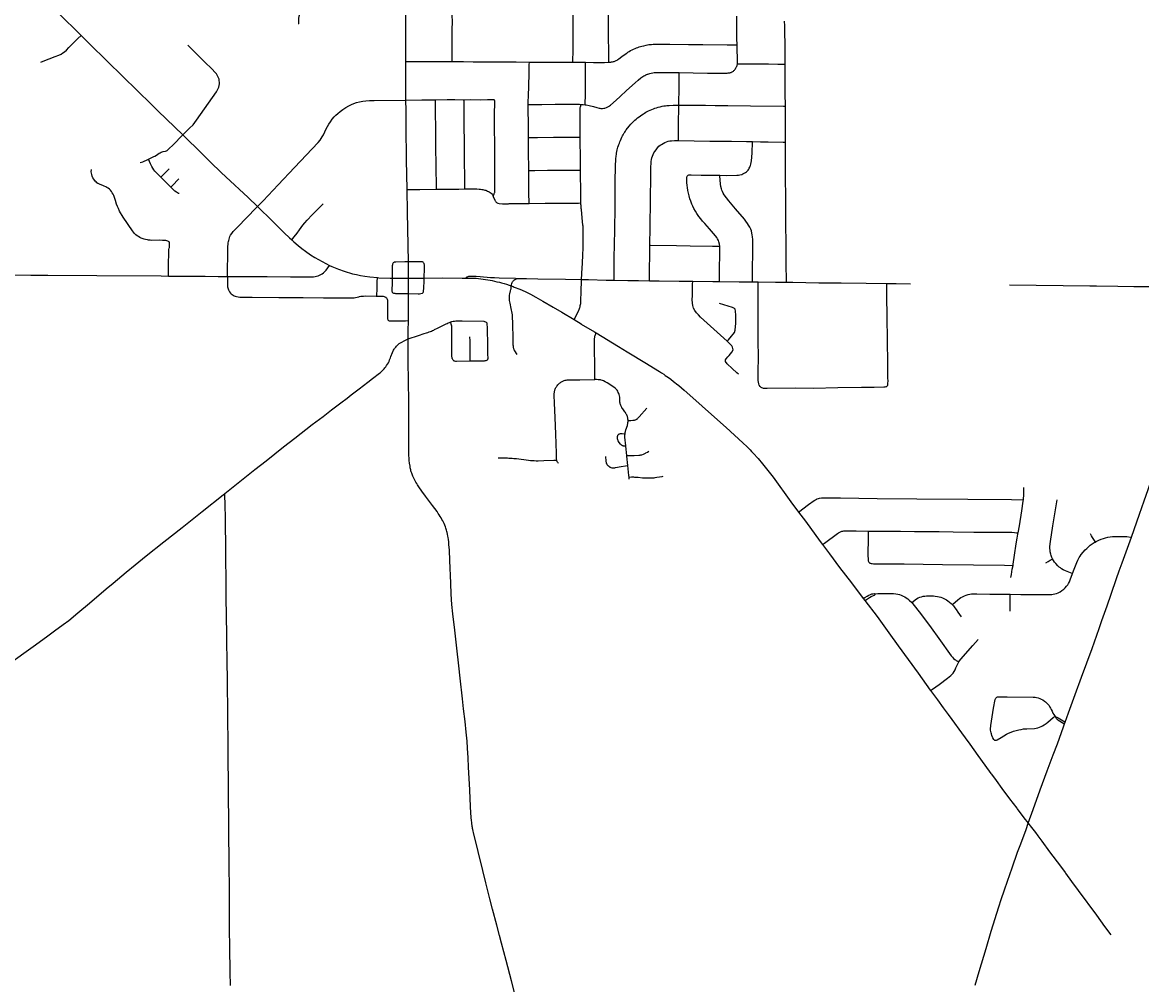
# Model space of a CAD drawing. Header units: feet. Extents: x 2113747 to 2516209, y 960708 to 1356798.
# Tile 50 of 92: x 2280901 to 2296181, y 1172433 to 1185570. Entities that reach past the tile are written whole.
import ezdxf

# ---------------------------------------------------------------- set-up
doc = ezdxf.new("R2010")
doc.units = ezdxf.units.FT
doc.header["$LTSCALE"] = 20
doc.header["$MEASUREMENT"] = 0
for name, color, linetype in [('GM_X_City_Street', 251, 'Continuous'), ('GM_X_State_Location', 251, 'Continuous'), ('GM_X_State_Route', 1, 'Continuous'), ('SH_Text', 7, 'Continuous')]:
    doc.layers.add(name, color=color, linetype=linetype)
doc.styles.add('Styledgn030', font='dgn030.shx')

msp = doc.modelspace()

# ---------------------------------------------------------------- linework, layer by layer
at = {"layer": 'GM_X_City_Street', "flags": 128}
for points in [[(2284717, 1185267), (2284717, 1185322), (2284716, 1185349), (2284716, 1185362), (2284715, 1185376), (2284713, 1185389), (2284710, 1185404), (2284689, 1185494), (2284684, 1185514), (2284680, 1185535), (2284677, 1185551), (2284675, 1185573), (2284675, 1185596), (2284677, 1185621), (2284681, 1185655), (2284687, 1185684), (2284701, 1185754), (2284726, 1185850)], [(2286768, 1185034), (2286768, 1185061), (2286769, 1185265), (2286770, 1185481), (2286771, 1185570), (2286770, 1185678), (2286771, 1185685)], [(2288418, 1185027), (2288420, 1185200), (2288419, 1185341), (2288421, 1185495), (2288422, 1185681)], [(2288909, 1185028), (2288909, 1185058), (2288909, 1185143), (2288905, 1185399), (2288903, 1185635), (2288903, 1185672)], [(2290658, 1185263), (2290657, 1185352), (2290655, 1185522), (2290654, 1185656)], [(2291315, 1185001), (2291314, 1185180), (2291308, 1185521), (2291307, 1185585)], [(2281151, 1185027), (2281185, 1185039), (2281350, 1185103), (2281396, 1185122), (2281428, 1185138), (2281451, 1185152), (2281475, 1185169), (2281501, 1185190), (2281536, 1185225), (2281659, 1185349), (2281701, 1185392)], [(2283089, 1184035), (2283183, 1184124), (2283231, 1184171), (2283279, 1184233), (2283549, 1184622), (2283566, 1184650), (2283574, 1184667), (2283581, 1184685), (2283587, 1184707), (2283590, 1184729), (2283590, 1184752), (2283588, 1184774), (2283585, 1184793), (2283578, 1184814), (2283571, 1184832), (2283562, 1184849), (2283549, 1184868), (2283530, 1184890), (2283491, 1184929), (2283389, 1185031), (2283160, 1185257)], [(2284445, 1185267), (2284549, 1185267), (2284617, 1185267), (2284707, 1185267), (2284717, 1185267)], [(2284719, 1184906), (2284719, 1184913), (2284721, 1184965), (2284717, 1185267)], [(2288909, 1185028), (2288924, 1185029), (2288934, 1185029), (2288945, 1185031), (2288956, 1185032), (2288970, 1185036), (2288978, 1185038), (2288988, 1185042), (2288999, 1185046), (2289009, 1185051), (2289019, 1185056), (2289031, 1185064), (2289046, 1185073), (2289086, 1185102), (2289143, 1185147), (2289156, 1185156), (2289167, 1185163), (2289186, 1185174), (2289205, 1185185), (2289225, 1185195), (2289246, 1185205), (2289265, 1185214), (2289285, 1185223), (2289303, 1185229), (2289323, 1185236), (2289340, 1185241), (2289358, 1185246), (2289383, 1185252), (2289416, 1185259), (2289436, 1185263), (2289455, 1185266), (2289471, 1185268), (2289488, 1185270), (2289512, 1185271), (2289544, 1185272), (2289622, 1185273), (2289741, 1185272), (2289993, 1185269), (2290190, 1185267), (2290525, 1185264), (2290614, 1185263), (2290658, 1185263)], [(2290663, 1185005), (2290662, 1185037), (2290658, 1185240), (2290658, 1185263)], [(2286135, 1185036), (2286203, 1185036), (2286364, 1185037), (2286528, 1185036), (2286650, 1185035), (2286768, 1185034)], [(2286768, 1185034), (2286827, 1185034), (2286925, 1185034), (2287057, 1185033), (2287172, 1185032), (2287283, 1185032), (2287513, 1185031), (2287641, 1185030), (2287822, 1185029)], [(2287808, 1184451), (2287808, 1184482), (2287808, 1184501), (2287808, 1184518), (2287809, 1184537), (2287810, 1184562), (2287810, 1184576), (2287815, 1184688), (2287816, 1184698), (2287816, 1184710), (2287816, 1184718), (2287816, 1184726), (2287820, 1184851), (2287821, 1184991), (2287822, 1185029)], [(2287822, 1185029), (2287927, 1185029), (2288252, 1185029), (2288418, 1185027)], [(2288418, 1185027), (2288589, 1185025)], [(2288585, 1184445), (2288585, 1184470), (2288587, 1184568), (2288587, 1184729), (2288588, 1184863), (2288588, 1184998), (2288589, 1185025)], [(2288589, 1185025), (2288698, 1185024), (2288813, 1185024), (2288849, 1185024), (2288909, 1185028)], [(2284447, 1184907), (2284528, 1184907), (2284608, 1184907), (2284719, 1184906)], [(2284719, 1184906), (2284766, 1184906), (2284833, 1184906), (2284877, 1184905)], [(2288585, 1184445), (2288597, 1184443), (2288638, 1184435), (2288698, 1184420), (2288742, 1184407), (2288774, 1184399), (2288786, 1184397), (2288798, 1184396), (2288809, 1184395), (2288821, 1184395), (2288838, 1184397), (2288855, 1184400), (2288874, 1184406), (2288886, 1184412), (2288893, 1184415), (2288902, 1184421), (2288910, 1184425), (2288918, 1184431), (2288928, 1184439), (2289007, 1184509), (2289063, 1184560), (2289150, 1184639), (2289265, 1184743), (2289308, 1184782), (2289346, 1184812), (2289373, 1184831), (2289385, 1184839), (2289398, 1184846), (2289413, 1184853), (2289421, 1184857), (2289433, 1184861), (2289442, 1184865), (2289454, 1184869), (2289469, 1184872), (2289487, 1184877), (2289508, 1184881), (2289526, 1184884), (2289542, 1184885), (2289561, 1184886), (2289576, 1184887), (2289632, 1184886), (2289858, 1184885), (2289869, 1184885)], [(2289864, 1184439), (2289866, 1184693), (2289868, 1184821), (2289869, 1184885)], [(2289869, 1184885), (2290061, 1184881), (2290255, 1184877), (2290376, 1184876), (2290439, 1184876), (2290524, 1184878), (2290538, 1184879), (2290548, 1184880), (2290558, 1184882), (2290567, 1184884), (2290576, 1184887), (2290584, 1184890), (2290591, 1184894), (2290600, 1184899), (2290608, 1184905), (2290615, 1184911), (2290622, 1184918), (2290628, 1184925), (2290635, 1184935), (2290643, 1184948), (2290648, 1184957), (2290653, 1184967), (2290656, 1184973), (2290658, 1184980), (2290660, 1184985), (2290661, 1184991), (2290662, 1184998), (2290663, 1185005)], [(2290663, 1185005), (2290701, 1185005), (2290777, 1185004), (2290888, 1185003), (2290951, 1185003), (2291085, 1185002), (2291213, 1185000), (2291279, 1185001), (2291315, 1185001)], [(2291318, 1184427), (2291317, 1184603), (2291317, 1184773), (2291315, 1185001)], [(2284111, 1183056), (2284189, 1183135), (2284391, 1183351), (2284616, 1183590), (2284937, 1183929), (2284965, 1183962), (2284981, 1183983), (2284995, 1184006), (2285011, 1184036), (2285049, 1184116), (2285065, 1184148), (2285083, 1184179), (2285106, 1184214), (2285131, 1184248), (2285158, 1184280), (2285180, 1184304), (2285206, 1184328), (2285238, 1184355), (2285275, 1184382), (2285318, 1184410), (2285358, 1184432), (2285393, 1184449), (2285426, 1184462), (2285462, 1184475), (2285503, 1184486), (2285547, 1184494), (2285589, 1184500), (2285641, 1184503), (2285703, 1184505), (2286137, 1184506)], [(2286137, 1184506), (2286355, 1184512), (2286542, 1184514), (2286542, 1184514)], [(2286542, 1184514), (2286699, 1184515), (2286807, 1184515), (2286919, 1184514), (2286931, 1184514)], [(2286555, 1183292), (2286554, 1183317), (2286553, 1183399), (2286551, 1183524), (2286548, 1183694), (2286546, 1183793), (2286545, 1183983), (2286544, 1184118), (2286543, 1184345), (2286543, 1184470), (2286542, 1184514)], [(2286931, 1184514), (2287017, 1184515), (2287161, 1184514), (2287253, 1184517), (2287327, 1184518), (2287332, 1184517), (2287337, 1184516), (2287341, 1184514), (2287343, 1184512)], [(2286942, 1183296), (2286941, 1183332), (2286940, 1183418), (2286940, 1183515), (2286939, 1183618), (2286937, 1183761), (2286935, 1183985), (2286934, 1184107), (2286931, 1184245), (2286931, 1184479), (2286931, 1184514)], [(2287326, 1183198), (2287335, 1183216), (2287341, 1183229), (2287344, 1183235), (2287347, 1183241), (2287349, 1183248), (2287351, 1183255), (2287351, 1183263), (2287352, 1183269), (2287351, 1183431), (2287350, 1183539), (2287349, 1183664), (2287349, 1183729), (2287350, 1183834), (2287349, 1183939), (2287347, 1184094), (2287346, 1184221), (2287347, 1184359), (2287349, 1184435), (2287350, 1184480), (2287350, 1184487), (2287350, 1184494), (2287349, 1184501), (2287348, 1184503), (2287348, 1184506), (2287346, 1184509), (2287343, 1184512)], [(2287808, 1184451), (2287908, 1184451), (2287993, 1184451), (2288174, 1184452), (2288239, 1184453), (2288446, 1184453), (2288466, 1184453), (2288490, 1184452), (2288509, 1184452), (2288531, 1184450)], [(2287809, 1183998), (2287809, 1184117), (2287808, 1184451)], [(2288517, 1184004), (2288516, 1184114), (2288515, 1184271), (2288514, 1184353), (2288516, 1184386), (2288517, 1184397), (2288518, 1184406), (2288520, 1184416), (2288531, 1184450)], [(2288531, 1184450), (2288555, 1184448), (2288585, 1184445)], [(2288979, 1182050), (2288979, 1182078), (2288982, 1182353), (2288988, 1182734), (2288994, 1183052), (2288996, 1183443), (2288998, 1183558), (2289000, 1183633), (2289001, 1183676), (2289002, 1183695), (2289004, 1183718), (2289006, 1183735), (2289007, 1183747), (2289010, 1183768), (2289013, 1183783), (2289017, 1183806), (2289022, 1183831), (2289026, 1183850), (2289032, 1183868), (2289038, 1183889), (2289044, 1183904), (2289051, 1183922), (2289057, 1183938), (2289066, 1183958), (2289076, 1183980), (2289087, 1184002), (2289096, 1184022), (2289103, 1184036), (2289111, 1184051), (2289117, 1184063), (2289124, 1184073), (2289133, 1184086), (2289144, 1184101), (2289183, 1184151), (2289209, 1184181), (2289223, 1184196), (2289234, 1184207), (2289250, 1184222), (2289263, 1184234), (2289281, 1184249), (2289301, 1184266), (2289320, 1184280), (2289338, 1184294), (2289358, 1184307), (2289379, 1184321), (2289396, 1184331), (2289413, 1184342), (2289432, 1184351), (2289451, 1184361), (2289473, 1184371), (2289493, 1184381), (2289516, 1184389), (2289537, 1184397), (2289559, 1184405), (2289580, 1184411), (2289607, 1184419), (2289636, 1184426), (2289657, 1184429), (2289679, 1184432), (2289700, 1184435), (2289730, 1184437), (2289786, 1184438), (2289864, 1184439)], [(2289860, 1183957), (2289860, 1183984), (2289860, 1184102), (2289860, 1184217), (2289862, 1184388), (2289864, 1184439)], [(2289864, 1184439), (2290229, 1184438), (2290357, 1184436), (2290534, 1184433), (2290842, 1184430), (2291291, 1184428), (2291318, 1184427)], [(2291318, 1183935), (2291318, 1184056), (2291318, 1184131), (2291318, 1184427)], [(2282621, 1183701), (2282677, 1183728), (2282695, 1183737), (2282709, 1183745), (2282730, 1183757), (2282766, 1183783), (2282780, 1183791), (2282794, 1183798), (2282810, 1183804), (2282822, 1183807), (2282854, 1183813), (2282867, 1183818), (2282876, 1183823), (2282887, 1183831), (2282904, 1183846), (2282953, 1183895), (2283089, 1184035)], [(2287809, 1183998), (2287845, 1183998), (2287934, 1183999), (2288151, 1184001), (2288322, 1184001), (2288464, 1184003), (2288517, 1184004)], [(2287814, 1183548), (2287811, 1183819), (2287810, 1183959), (2287809, 1183998)], [(2288520, 1183554), (2288519, 1183674), (2288517, 1184004)], [(2289467, 1182529), (2289470, 1182775), (2289476, 1183146), (2289479, 1183477), (2289481, 1183587), (2289484, 1183651), (2289486, 1183672), (2289491, 1183697), (2289496, 1183721), (2289504, 1183744), (2289512, 1183764), (2289524, 1183787), (2289535, 1183806), (2289552, 1183832), (2289573, 1183858), (2289592, 1183878), (2289609, 1183892), (2289627, 1183904), (2289649, 1183916), (2289671, 1183928), (2289696, 1183938), (2289718, 1183946), (2289740, 1183951), (2289761, 1183953), (2289804, 1183957), (2289859, 1183957), (2289860, 1183957)], [(2289860, 1183957), (2290285, 1183950), (2290584, 1183948), (2290787, 1183945), (2290869, 1183943)], [(2290422, 1183482), (2290519, 1183481), (2290657, 1183482), (2290676, 1183484), (2290698, 1183488), (2290721, 1183495), (2290738, 1183502), (2290756, 1183510), (2290774, 1183521), (2290788, 1183531), (2290799, 1183542), (2290808, 1183553), (2290818, 1183567), (2290825, 1183579), (2290834, 1183595), (2290839, 1183607), (2290843, 1183618), (2290848, 1183636), (2290851, 1183656), (2290853, 1183679), (2290862, 1183783), (2290869, 1183937), (2290869, 1183943)], [(2290869, 1183943), (2290979, 1183941), (2291082, 1183939), (2291286, 1183935), (2291318, 1183935)], [(2291331, 1182022), (2291331, 1182054), (2291328, 1182255), (2291327, 1182369), (2291327, 1182635), (2291326, 1182733), (2291324, 1182979), (2291322, 1183166), (2291320, 1183468), (2291318, 1183691), (2291318, 1183935)], [(2282508, 1183655), (2282528, 1183662), (2282546, 1183668), (2282615, 1183698), (2282621, 1183701)], [(2282792, 1183457), (2282711, 1183537), (2282695, 1183557), (2282680, 1183579), (2282667, 1183602), (2282650, 1183641), (2282621, 1183701)], [(2282903, 1182572), (2282894, 1182580), (2282885, 1182584), (2282874, 1182588), (2282861, 1182590), (2282839, 1182592), (2282815, 1182594), (2282777, 1182595), (2282669, 1182594), (2282643, 1182595), (2282623, 1182597), (2282607, 1182600), (2282583, 1182605), (2282562, 1182611), (2282536, 1182619), (2282521, 1182625), (2282503, 1182634), (2282484, 1182646), (2282468, 1182657), (2282451, 1182671), (2282438, 1182683), (2282429, 1182694), (2282418, 1182708), (2282406, 1182725), (2282277, 1182911), (2282228, 1182993), (2282211, 1183030), (2282199, 1183056), (2282187, 1183090), (2282170, 1183140), (2282147, 1183208), (2282138, 1183226), (2282128, 1183245), (2282116, 1183261), (2282102, 1183278), (2282088, 1183292), (2282071, 1183305), (2282055, 1183316), (2282040, 1183325), (2282018, 1183335), (2282000, 1183342), (2281964, 1183356), (2281945, 1183364), (2281932, 1183372), (2281919, 1183381), (2281906, 1183391), (2281894, 1183402), (2281883, 1183416), (2281874, 1183430), (2281863, 1183448), (2281855, 1183469), (2281847, 1183494), (2281843, 1183511), (2281841, 1183528), (2281841, 1183541), (2281843, 1183553), (2281846, 1183562)], [(2282792, 1183457), (2282903, 1183572)], [(2287814, 1183548), (2287849, 1183548), (2287895, 1183549), (2288071, 1183551), (2288320, 1183552), (2288484, 1183554), (2288520, 1183554)], [(2287819, 1183098), (2287818, 1183127), (2287816, 1183216), (2287814, 1183396), (2287814, 1183540), (2287814, 1183548)], [(2288526, 1183105), (2288525, 1183110), (2288525, 1183119), (2288525, 1183137), (2288523, 1183257), (2288523, 1183329), (2288522, 1183437), (2288520, 1183519), (2288520, 1183554)], [(2282929, 1183322), (2282792, 1183457)], [(2282929, 1183322), (2282946, 1183340), (2283038, 1183436)], [(2290423, 1182515), (2290419, 1182542), (2290411, 1182573), (2290403, 1182593), (2290391, 1182614), (2290380, 1182634), (2290363, 1182656), (2290282, 1182750), (2290216, 1182823), (2290188, 1182855), (2290163, 1182886), (2290137, 1182921), (2290109, 1182960), (2290089, 1182993), (2290069, 1183029), (2290053, 1183061), (2290041, 1183089), (2290025, 1183128), (2290013, 1183163), (2290002, 1183203), (2289994, 1183239), (2289988, 1183275), (2289982, 1183314), (2289979, 1183344), (2289974, 1183384), (2289972, 1183433), (2289973, 1183452), (2289976, 1183469)], [(2289976, 1183469), (2289981, 1183476), (2289986, 1183481), (2289992, 1183485), (2289999, 1183487), (2290016, 1183489), (2290033, 1183488), (2290168, 1183486), (2290307, 1183484), (2290422, 1183482)], [(2290868, 1182028), (2290868, 1182048), (2290867, 1182169), (2290874, 1182461), (2290874, 1182557), (2290873, 1182608), (2290871, 1182641), (2290866, 1182669), (2290860, 1182694), (2290853, 1182722), (2290844, 1182745), (2290832, 1182773), (2290816, 1182800), (2290800, 1182826), (2290780, 1182857), (2290758, 1182884), (2290637, 1183026), (2290544, 1183133), (2290481, 1183217), (2290468, 1183237), (2290457, 1183261), (2290450, 1183280), (2290444, 1183298), (2290437, 1183331), (2290432, 1183360), (2290422, 1183474), (2290422, 1183482)], [(2283040, 1183233), (2283030, 1183235), (2283017, 1183241), (2283004, 1183250), (2282984, 1183267), (2282929, 1183322)], [(2286152, 1183288), (2286217, 1183289), (2286329, 1183290), (2286555, 1183292)], [(2286555, 1183292), (2286592, 1183292), (2286861, 1183295), (2286942, 1183296)], [(2286942, 1183296), (2287058, 1183297), (2287104, 1183297), (2287137, 1183295), (2287156, 1183293), (2287174, 1183290), (2287188, 1183288), (2287203, 1183284), (2287215, 1183281), (2287229, 1183277), (2287239, 1183274), (2287253, 1183267), (2287264, 1183263), (2287275, 1183257), (2287289, 1183248), (2287299, 1183239), (2287309, 1183229), (2287318, 1183215), (2287326, 1183198)], [(2287326, 1183198), (2287329, 1183194), (2287350, 1183142), (2287355, 1183134), (2287358, 1183128), (2287366, 1183119), (2287372, 1183113), (2287383, 1183106), (2287394, 1183101), (2287409, 1183098), (2287455, 1183094), (2287490, 1183092), (2287505, 1183093), (2287516, 1183093), (2287526, 1183094), (2287538, 1183094), (2287547, 1183095), (2287559, 1183096), (2287648, 1183096), (2287710, 1183097), (2287782, 1183097), (2287819, 1183098)], [(2283701, 1182101), (2283705, 1182482), (2283706, 1182512), (2283708, 1182540), (2283710, 1182559), (2283713, 1182577), (2283717, 1182594), (2283722, 1182609), (2283728, 1182627), (2283735, 1182645), (2283744, 1182663), (2283760, 1182689), (2283779, 1182713), (2283806, 1182742), (2283836, 1182772), (2284091, 1183036), (2284111, 1183056)], [(2284579, 1182600), (2284611, 1182641), (2284651, 1182692), (2284683, 1182736), (2284707, 1182771), (2284731, 1182801), (2284757, 1182832), (2284790, 1182871), (2284859, 1182941), (2285009, 1183093)], [(2287819, 1183098), (2288038, 1183100), (2288157, 1183102), (2288354, 1183102), (2288492, 1183104), (2288526, 1183105)], [(2288534, 1182059), (2288545, 1182220), (2288548, 1182278), (2288554, 1182402), (2288558, 1182481), (2288558, 1182602), (2288557, 1182747), (2288556, 1182758), (2288556, 1182768), (2288555, 1182779), (2288555, 1182789), (2288554, 1182801), (2288544, 1182903), (2288533, 1183014), (2288531, 1183029), (2288530, 1183041), (2288529, 1183058), (2288528, 1183070), (2288527, 1183084), (2288526, 1183096), (2288526, 1183105)], [(2282894, 1182107), (2282894, 1182114), (2282895, 1182272), (2282898, 1182421), (2282899, 1182436), (2282900, 1182455), (2282902, 1182470), (2282905, 1182486), (2282907, 1182498), (2282910, 1182515), (2282911, 1182534), (2282909, 1182552), (2282907, 1182562), (2282903, 1182572)], [(2289461, 1182042), (2289461, 1182056), (2289464, 1182250), (2289465, 1182342), (2289465, 1182437), (2289467, 1182529)], [(2289467, 1182529), (2289475, 1182529), (2289829, 1182522), (2290019, 1182519), (2290321, 1182514), (2290406, 1182515), (2290423, 1182515)], [(2290416, 1182032), (2290416, 1182049), (2290419, 1182229), (2290424, 1182383), (2290425, 1182490), (2290423, 1182515)], [(2286170, 1182301), (2286123, 1182300), (2286001, 1182298), (2285988, 1182297), (2285978, 1182295), (2285971, 1182291), (2285964, 1182285), (2285959, 1182279), (2285955, 1182270), (2285952, 1182260), (2285950, 1182244), (2285948, 1182079)], [(2286387, 1182079), (2286389, 1182214), (2286389, 1182259), (2286388, 1182270), (2286386, 1182278), (2286379, 1182288), (2286371, 1182295), (2286364, 1182299), (2286356, 1182301), (2286347, 1182302), (2286327, 1182303), (2286215, 1182301), (2286170, 1182301)], [(2283701, 1182101), (2283700, 1182026), (2283700, 1181994), (2283702, 1181961), (2283704, 1181946), (2283709, 1181932), (2283714, 1181917), (2283722, 1181902), (2283729, 1181891), (2283741, 1181875), (2283753, 1181863), (2283763, 1181854), (2283777, 1181845), (2283792, 1181838), (2283807, 1181831), (2283825, 1181826), (2283847, 1181822), (2283870, 1181820), (2284037, 1181817), (2284404, 1181815), (2284578, 1181814), (2284736, 1181813), (2285011, 1181811), (2285310, 1181808), (2285392, 1181808), (2285410, 1181809), (2285429, 1181811), (2285449, 1181814), (2285471, 1181819), (2285492, 1181825), (2285504, 1181828), (2285521, 1181832), (2285539, 1181834), (2285559, 1181834), (2285587, 1181835), (2285731, 1181833), (2285741, 1181832)], [(2285741, 1181832), (2285741, 1181860), (2285743, 1181913), (2285744, 1181971), (2285746, 1182035), (2285747, 1182080), (2285747, 1182086)], [(2285948, 1182079), (2285947, 1182006), (2285944, 1181919), (2285944, 1181910), (2285946, 1181900), (2285948, 1181893), (2285951, 1181887), (2285955, 1181882), (2285960, 1181878), (2285967, 1181875), (2285977, 1181872), (2285986, 1181871), (2285997, 1181870), (2286129, 1181868), (2286173, 1181867)], [(2286173, 1181867), (2286303, 1181865), (2286323, 1181865), (2286339, 1181867), (2286358, 1181872), (2286365, 1181874), (2286370, 1181878), (2286374, 1181883), (2286376, 1181889), (2286378, 1181902), (2286382, 1181941), (2286386, 1182042), (2286387, 1182079)], [(2287592, 1181556), (2287592, 1181565), (2287591, 1181573), (2287590, 1181581), (2287588, 1181591), (2287586, 1181602), (2287573, 1181666), (2287558, 1181738), (2287552, 1181774), (2287550, 1181787), (2287549, 1181799), (2287549, 1181811), (2287549, 1181822), (2287550, 1181833), (2287551, 1181845), (2287556, 1181865), (2287566, 1181906), (2287570, 1181923), (2287572, 1181932), (2287573, 1181942), (2287576, 1181972)], [(2288435, 1181514), (2288469, 1181581), (2288497, 1181640), (2288502, 1181652), (2288507, 1181663), (2288511, 1181676), (2288514, 1181688), (2288518, 1181704), (2288521, 1181719), (2288523, 1181733), (2288525, 1181747), (2288526, 1181767), (2288527, 1181783), (2288529, 1181880), (2288534, 1182059)], [(2290523, 1181217), (2290158, 1181547), (2290130, 1181577), (2290102, 1181605), (2290082, 1181637), (2290063, 1181669), (2290054, 1181704), (2290050, 1181738), (2290047, 1181785), (2290049, 1181835), (2290051, 1181993), (2290052, 1182035)], [(2290960, 1180617), (2290955, 1180637), (2290951, 1180658), (2290948, 1180683), (2290946, 1180778), (2290949, 1181024), (2290946, 1181206), (2290945, 1181354), (2290945, 1181444), (2290946, 1181603), (2290945, 1181675), (2290945, 1181764), (2290945, 1181858), (2290945, 1182009), (2290945, 1182027)], [(2292716, 1180615), (2292718, 1180639), (2292719, 1180677), (2292718, 1180711), (2292716, 1180911), (2292708, 1181551), (2292705, 1181837), (2292704, 1181988), (2292704, 1182005)], [(2285741, 1181832), (2285814, 1181832), (2285828, 1181831), (2285841, 1181828), (2285849, 1181825), (2285857, 1181821), (2285864, 1181816), (2285871, 1181810), (2285878, 1181801), (2285882, 1181792), (2285886, 1181777), (2285887, 1181765), (2285884, 1181597), (2285886, 1181524), (2285888, 1181514), (2285891, 1181508), (2285895, 1181503), (2285900, 1181500), (2285910, 1181497), (2285921, 1181496), (2286130, 1181495), (2286171, 1181498)], [(2296042, 1178543), (2296079, 1178647), (2296154, 1178857), (2296216, 1179037), (2296270, 1179192), (2296360, 1179456), (2296497, 1179849), (2296600, 1180144), (2296695, 1180403), (2296732, 1180504), (2296799, 1180679), (2296860, 1180835), (2296869, 1180858), (2296878, 1180877), (2296889, 1180900), (2296900, 1180921), (2296923, 1180963), (2296995, 1181090), (2297087, 1181242), (2297204, 1181428), (2297304, 1181594), (2297367, 1181697), (2297460, 1181837), (2297490, 1181881)], [(2290523, 1181217), (2290539, 1181236), (2290580, 1181285), (2290605, 1181312), (2290622, 1181336), (2290633, 1181369), (2290640, 1181465), (2290639, 1181571), (2290635, 1181627), (2290630, 1181653), (2290621, 1181666), (2290597, 1181678), (2290419, 1181732)], [(2287657, 1181035), (2287622, 1181086), (2287619, 1181091), (2287616, 1181097), (2287613, 1181104), (2287611, 1181111), (2287609, 1181118), (2287608, 1181127), (2287606, 1181136), (2287605, 1181150), (2287603, 1181164), (2287601, 1181236), (2287601, 1181268), (2287601, 1181276), (2287601, 1181284), (2287600, 1181291), (2287600, 1181296), (2287599, 1181317), (2287596, 1181390), (2287595, 1181398), (2287595, 1181406), (2287595, 1181412), (2287595, 1181420), (2287595, 1181458), (2287592, 1181556)], [(2286167, 1181248), (2286307, 1181295), (2286386, 1181321), (2286417, 1181330), (2286435, 1181337), (2286453, 1181343), (2286471, 1181349), (2286486, 1181355), (2286502, 1181363), (2286517, 1181370), (2286529, 1181376), (2286566, 1181394), (2286640, 1181433), (2286686, 1181455), (2286698, 1181461), (2286714, 1181467), (2286732, 1181474), (2286749, 1181480)], [(2286749, 1181480), (2286765, 1181486), (2286782, 1181490), (2286801, 1181493), (2286817, 1181495), (2286833, 1181495), (2286903, 1181494), (2287202, 1181489), (2287211, 1181487), (2287223, 1181483), (2287230, 1181479)], [(2286792, 1180951), (2286782, 1180959), (2286776, 1180967), (2286771, 1180976), (2286768, 1180983), (2286767, 1180992), (2286766, 1181011), (2286763, 1181168), (2286762, 1181236), (2286764, 1181321), (2286762, 1181396), (2286762, 1181411), (2286762, 1181424), (2286760, 1181438), (2286757, 1181451), (2286752, 1181471), (2286749, 1181480)], [(2287249, 1180964), (2287254, 1180969), (2287257, 1180976), (2287258, 1180983), (2287257, 1181046), (2287257, 1181141), (2287250, 1181413), (2287248, 1181443), (2287247, 1181454), (2287245, 1181462), (2287242, 1181468), (2287237, 1181474), (2287230, 1181479)], [(2283664, 1179138), (2283826, 1179267), (2284075, 1179465), (2284230, 1179586), (2284467, 1179773), (2284622, 1179894), (2284859, 1180080), (2285006, 1180191), (2285120, 1180279), (2285248, 1180376), (2285334, 1180441), (2285391, 1180485), (2285498, 1180566), (2285619, 1180660), (2285679, 1180707), (2285775, 1180781), (2285789, 1180792), (2285808, 1180808), (2285819, 1180819), (2285831, 1180830), (2285840, 1180841), (2285850, 1180852), (2285863, 1180869), (2285874, 1180886), (2285885, 1180904), (2285897, 1180924), (2285906, 1180942), (2285915, 1180965), (2285925, 1180990), (2285932, 1181007), (2285955, 1181065), (2285968, 1181093), (2285976, 1181107), (2285982, 1181116), (2285991, 1181128), (2285998, 1181138), (2286007, 1181148), (2286017, 1181158), (2286026, 1181167), (2286037, 1181177), (2286047, 1181185), (2286056, 1181191), (2286065, 1181197), (2286079, 1181205), (2286114, 1181222), (2286167, 1181248)], [(2287013, 1180948), (2287013, 1180963), (2287012, 1181016), (2287012, 1181084), (2287012, 1181131), (2287012, 1181221), (2287011, 1181275)], [(2288718, 1180693), (2288715, 1180864), (2288712, 1181137), (2288712, 1181236), (2288712, 1181247), (2288712, 1181252), (2288713, 1181260), (2288714, 1181269), (2288715, 1181278), (2288717, 1181286), (2288720, 1181294), (2288734, 1181331)], [(2290679, 1180765), (2290654, 1180785), (2290591, 1180844), (2290522, 1180908), (2290501, 1180938), (2290502, 1180961), (2290510, 1180977), (2290530, 1181003), (2290549, 1181023), (2290588, 1181069), (2290604, 1181099), (2290602, 1181119), (2290598, 1181137), (2290588, 1181152), (2290537, 1181205), (2290523, 1181217)], [(2286792, 1180951), (2286802, 1180948), (2286815, 1180946), (2286829, 1180946), (2287013, 1180948)], [(2287013, 1180948), (2287199, 1180950), (2287211, 1180951), (2287221, 1180952), (2287228, 1180953), (2287234, 1180955), (2287243, 1180959), (2287249, 1180964)], [(2288197, 1179594), (2288195, 1179613), (2288191, 1179685), (2288187, 1179822), (2288182, 1179947), (2288173, 1180176), (2288165, 1180370), (2288162, 1180481), (2288163, 1180507), (2288164, 1180517), (2288165, 1180526), (2288167, 1180536), (2288169, 1180544), (2288171, 1180552), (2288175, 1180563), (2288180, 1180574), (2288185, 1180584), (2288191, 1180593), (2288197, 1180602), (2288202, 1180609), (2288210, 1180620), (2288219, 1180629), (2288226, 1180636), (2288234, 1180644), (2288243, 1180650), (2288252, 1180656), (2288261, 1180663), (2288272, 1180668), (2288281, 1180673), (2288296, 1180679), (2288310, 1180684), (2288324, 1180687), (2288339, 1180689), (2288357, 1180690), (2288372, 1180690), (2288513, 1180690), (2288718, 1180693)], [(2289170, 1180135), (2289170, 1180143), (2289169, 1180150), (2289168, 1180160), (2289166, 1180169), (2289163, 1180179), (2289161, 1180189), (2289157, 1180199), (2289152, 1180211), (2289146, 1180222), (2289141, 1180232), (2289134, 1180242), (2289128, 1180251), (2289106, 1180280), (2289097, 1180292), (2289090, 1180300), (2289085, 1180310), (2289079, 1180320), (2289074, 1180331), (2289070, 1180340), (2289067, 1180351), (2289063, 1180361), (2289061, 1180372), (2289059, 1180383), (2289059, 1180398), (2289059, 1180416), (2289058, 1180437), (2289057, 1180455), (2289053, 1180473), (2289047, 1180491), (2289043, 1180504), (2289037, 1180519), (2289030, 1180535), (2289020, 1180550), (2289009, 1180564), (2288994, 1180577), (2288976, 1180591), (2288883, 1180649), (2288857, 1180664), (2288836, 1180675), (2288819, 1180681), (2288804, 1180686), (2288792, 1180688), (2288780, 1180690), (2288762, 1180692), (2288741, 1180693), (2288718, 1180693)], [(2290960, 1180617), (2290966, 1180604), (2290973, 1180597), (2290982, 1180590), (2290992, 1180584), (2291004, 1180580), (2291015, 1180578), (2291067, 1180575), (2291451, 1180579), (2291700, 1180578), (2292035, 1180586), (2292357, 1180590), (2292531, 1180592), (2292662, 1180594), (2292678, 1180595), (2292693, 1180598), (2292702, 1180601), (2292709, 1180606), (2292716, 1180615)], [(2289170, 1180135), (2289206, 1180136), (2289237, 1180137), (2289244, 1180137), (2289252, 1180139), (2289260, 1180141), (2289267, 1180143), (2289273, 1180145), (2289279, 1180147), (2289285, 1180151), (2289292, 1180155), (2289298, 1180160), (2289305, 1180165), (2289323, 1180183), (2289428, 1180302)], [(2289129, 1179954), (2289129, 1179960), (2289130, 1179967), (2289131, 1179972), (2289133, 1179983), (2289135, 1179989), (2289136, 1179995), (2289138, 1180003), (2289140, 1180008), (2289160, 1180067), (2289163, 1180079), (2289166, 1180089), (2289167, 1180098), (2289169, 1180109), (2289170, 1180119), (2289170, 1180129), (2289170, 1180135)], [(2289140, 1179786), (2289118, 1179786), (2289108, 1179786), (2289102, 1179787), (2289099, 1179788), (2289095, 1179790), (2289091, 1179792), (2289086, 1179796), (2289081, 1179799), (2289068, 1179813), (2289050, 1179836), (2289036, 1179858), (2289032, 1179864), (2289030, 1179869), (2289028, 1179875), (2289027, 1179880), (2289026, 1179887), (2289025, 1179893), (2289025, 1179909), (2289026, 1179921), (2289028, 1179925), (2289029, 1179930), (2289031, 1179934), (2289033, 1179937), (2289035, 1179941), (2289039, 1179944), (2289042, 1179947), (2289046, 1179949), (2289050, 1179951), (2289054, 1179953), (2289059, 1179954), (2289066, 1179955), (2289091, 1179955), (2289129, 1179954)], [(2289140, 1179786), (2289140, 1179788), (2289128, 1179909), (2289128, 1179917), (2289128, 1179923), (2289128, 1179931), (2289128, 1179939), (2289128, 1179945), (2289129, 1179950), (2289129, 1179954)], [(2289154, 1179655), (2289140, 1179786)], [(2289154, 1179655), (2289186, 1179656), (2289253, 1179658), (2289315, 1179660), (2289326, 1179661), (2289336, 1179662), (2289345, 1179664), (2289356, 1179667), (2289380, 1179676), (2289401, 1179685), (2289407, 1179688), (2289413, 1179691), (2289435, 1179704), (2289452, 1179714)], [(2287395, 1179627), (2287434, 1179626), (2287522, 1179624), (2287543, 1179622), (2287569, 1179621), (2287587, 1179620), (2287611, 1179617), (2287631, 1179615), (2287646, 1179614), (2287812, 1179593), (2287840, 1179590), (2287871, 1179588), (2287890, 1179587), (2287913, 1179586), (2287941, 1179586), (2288022, 1179587), (2288156, 1179593), (2288197, 1179594)], [(2288220, 1179546), (2288214, 1179555), (2288209, 1179561), (2288205, 1179568), (2288201, 1179576), (2288199, 1179581), (2288198, 1179588), (2288197, 1179594)], [(2288864, 1179644), (2288867, 1179581), (2288868, 1179575), (2288869, 1179567), (2288871, 1179561), (2288872, 1179554), (2288875, 1179548), (2288878, 1179541), (2288882, 1179536), (2288886, 1179530), (2288889, 1179526), (2288892, 1179523), (2288895, 1179519), (2288899, 1179514), (2288906, 1179509), (2288910, 1179506), (2288922, 1179498), (2288928, 1179496), (2288934, 1179493), (2288948, 1179489), (2288961, 1179488), (2288975, 1179488), (2288987, 1179490), (2288998, 1179491), (2289076, 1179505), (2289134, 1179515), (2289168, 1179521)], [(2289168, 1179521), (2289155, 1179648), (2289154, 1179655)], [(2289183, 1179363), (2289181, 1179384), (2289168, 1179521)], [(2289183, 1179363), (2289216, 1179364), (2289228, 1179364), (2289243, 1179364), (2289258, 1179363), (2289307, 1179359), (2289366, 1179354), (2289448, 1179351), (2289472, 1179351), (2289490, 1179351), (2289510, 1179353), (2289526, 1179354), (2289541, 1179356), (2289562, 1179359), (2289637, 1179371), (2289650, 1179373)], [(2289185, 1179335), (2289183, 1179363)], [(2294568, 1179053), (2294571, 1179070), (2294574, 1179109), (2294575, 1179153), (2294575, 1179187), (2294573, 1179220)], [(2280705, 1176804), (2280921, 1176959), (2281078, 1177072), (2281248, 1177195), (2281338, 1177261), (2281456, 1177349), (2281533, 1177406), (2281659, 1177509), (2281819, 1177641), (2282046, 1177835), (2282138, 1177913), (2282319, 1178065), (2282439, 1178166), (2282589, 1178289), (2282834, 1178480), (2283081, 1178674), (2283354, 1178890), (2283644, 1179122), (2283664, 1179138)], [(2283742, 1172419), (2283738, 1172602), (2283736, 1172707), (2283734, 1172841), (2283732, 1172999), (2283730, 1173136), (2283729, 1173376), (2283728, 1173769), (2283725, 1174032), (2283723, 1174257), (2283720, 1174368), (2283720, 1174493), (2283718, 1174631), (2283717, 1174755), (2283716, 1174926), (2283715, 1175080), (2283714, 1175260), (2283711, 1175437), (2283710, 1175582), (2283708, 1175815), (2283707, 1175988), (2283705, 1176162), (2283705, 1176244), (2283702, 1176460), (2283700, 1176647), (2283696, 1176789), (2283696, 1176936), (2283693, 1177037), (2283691, 1177174), (2283687, 1177502), (2283685, 1177683), (2283682, 1177958), (2283680, 1178250), (2283678, 1178503), (2283676, 1178644), (2283673, 1178802), (2283668, 1178982), (2283665, 1179116), (2283664, 1179138)], [(2291499, 1178884), (2291634, 1178987), (2291711, 1179042), (2291727, 1179053), (2291743, 1179061), (2291753, 1179066), (2291769, 1179070), (2291784, 1179075), (2291810, 1179079), (2291838, 1179080), (2292068, 1179078), (2292573, 1179072), (2293111, 1179067), (2293810, 1179060), (2294407, 1179055), (2294563, 1179053), (2294568, 1179053)], [(2294496, 1178599), (2294513, 1178697), (2294547, 1178901), (2294566, 1179034), (2294568, 1179053)], [(2294966, 1178245), (2294965, 1178247), (2294957, 1178265), (2294948, 1178290), (2294941, 1178312), (2294935, 1178340), (2294931, 1178364), (2294928, 1178389), (2294929, 1178414), (2294936, 1178483), (2294970, 1178697), (2295015, 1178969), (2295029, 1179053)], [(2291824, 1178443), (2291851, 1178462), (2292029, 1178594), (2292043, 1178603), (2292059, 1178611), (2292071, 1178616), (2292087, 1178622), (2292102, 1178625), (2292118, 1178627), (2292143, 1178628), (2292238, 1178629), (2292284, 1178628), (2292447, 1178626)], [(2292447, 1178626), (2292448, 1178599), (2292449, 1178528), (2292445, 1178303), (2292446, 1178230), (2292449, 1178217), (2292451, 1178209), (2292456, 1178201), (2292463, 1178194), (2292470, 1178189), (2292479, 1178185), (2292488, 1178182), (2292502, 1178181), (2292520, 1178180), (2292940, 1178176), (2293201, 1178174), (2293463, 1178170), (2294310, 1178160), (2294420, 1178157), (2294426, 1178157)], [(2292447, 1178626), (2292531, 1178625), (2292891, 1178622), (2293081, 1178619), (2293418, 1178617), (2293607, 1178614), (2293889, 1178612), (2294239, 1178610), (2294354, 1178609), (2294409, 1178608), (2294447, 1178605), (2294475, 1178602), (2294496, 1178599)], [(2294426, 1178157), (2294429, 1178174), (2294447, 1178296), (2294470, 1178449), (2294483, 1178527), (2294493, 1178584), (2294496, 1178599)], [(2295138, 1176018), (2295183, 1176144), (2295274, 1176394), (2295360, 1176631), (2295433, 1176827), (2295505, 1177024), (2295600, 1177293), (2295640, 1177405), (2295710, 1177603), (2295765, 1177764), (2295839, 1177977), (2295873, 1178080), (2295914, 1178193), (2296005, 1178440), (2296042, 1178543)], [(2295240, 1178045), (2295261, 1178103), (2295280, 1178152), (2295297, 1178197), (2295310, 1178228), (2295329, 1178262), (2295342, 1178283), (2295358, 1178305), (2295384, 1178338), (2295410, 1178367), (2295432, 1178389), (2295454, 1178410), (2295479, 1178431), (2295506, 1178450), (2295535, 1178468), (2295548, 1178475)], [(2295548, 1178475), (2295545, 1178481), (2295513, 1178536), (2295498, 1178562), (2295483, 1178589)], [(2295548, 1178475), (2295562, 1178483), (2295596, 1178500), (2295630, 1178515), (2295660, 1178525), (2295689, 1178534), (2295718, 1178540), (2295752, 1178546), (2295786, 1178550), (2295827, 1178553), (2295876, 1178553), (2295930, 1178553), (2295980, 1178550), (2296031, 1178544), (2296042, 1178543)], [(2294396, 1177990), (2294404, 1178033), (2294416, 1178103), (2294426, 1178157)], [(2294872, 1178193), (2294905, 1178211), (2294935, 1178227), (2294959, 1178241), (2294966, 1178245)], [(2295240, 1178045), (2295233, 1178048), (2295141, 1178083), (2295110, 1178097), (2295088, 1178110), (2295072, 1178121), (2295056, 1178134), (2295036, 1178152), (2295010, 1178181), (2294994, 1178200), (2294978, 1178224), (2294966, 1178245)], [(2294387, 1177762), (2294534, 1177761), (2294663, 1177760), (2294882, 1177758), (2294920, 1177758), (2294955, 1177760), (2294975, 1177762), (2294997, 1177766), (2295018, 1177774), (2295042, 1177784), (2295070, 1177797), (2295094, 1177813), (2295120, 1177833), (2295139, 1177852), (2295157, 1177872), (2295172, 1177892), (2295184, 1177910), (2295195, 1177930), (2295207, 1177958), (2295240, 1178045)], [(2292381, 1177705), (2292404, 1177719), (2292433, 1177737), (2292457, 1177750), (2292480, 1177761), (2292499, 1177767), (2292514, 1177770), (2292534, 1177772), (2292549, 1177768)], [(2292402, 1177677), (2292423, 1177690), (2292465, 1177716), (2292490, 1177731), (2292519, 1177745), (2292534, 1177752), (2292543, 1177759), (2292549, 1177768)], [(2292549, 1177768), (2292579, 1177773), (2292596, 1177775), (2292662, 1177774), (2292766, 1177773), (2292794, 1177771), (2292825, 1177768), (2292851, 1177763), (2292874, 1177757), (2292900, 1177748), (2292924, 1177738), (2292947, 1177726), (2292967, 1177714), (2292988, 1177699), (2293010, 1177682), (2293042, 1177651)], [(2293042, 1177651), (2293108, 1177699), (2293131, 1177712), (2293152, 1177721), (2293176, 1177728), (2293201, 1177735), (2293222, 1177738), (2293246, 1177740), (2293341, 1177739), (2293364, 1177737), (2293395, 1177733), (2293418, 1177727), (2293442, 1177721), (2293463, 1177713), (2293490, 1177700), (2293516, 1177686), (2293534, 1177674), (2293558, 1177656), (2293580, 1177638), (2293598, 1177619)], [(2293598, 1177619), (2293605, 1177626), (2293672, 1177688), (2293693, 1177703), (2293714, 1177718), (2293737, 1177729), (2293761, 1177740), (2293786, 1177750), (2293813, 1177758), (2293836, 1177763), (2293860, 1177766), (2293932, 1177768), (2294109, 1177765), (2294319, 1177763), (2294387, 1177762)], [(2294388, 1177531), (2294387, 1177725), (2294387, 1177762)], [(2293042, 1177651), (2293174, 1177483), (2293306, 1177304), (2293413, 1177158), (2293582, 1176924), (2293598, 1176904), (2293614, 1176887), (2293631, 1176872), (2293640, 1176865), (2293651, 1176857), (2293669, 1176847), (2293686, 1176839)], [(2293598, 1177619), (2293613, 1177603), (2293633, 1177576), (2293649, 1177553), (2293674, 1177518), (2293717, 1177453)], [(2293686, 1176839), (2293696, 1176852), (2293714, 1176874), (2293878, 1177062), (2293949, 1177144)], [(2293299, 1176448), (2293325, 1176466), (2293416, 1176532), (2293533, 1176616), (2293576, 1176652), (2293592, 1176668), (2293607, 1176686), (2293621, 1176706), (2293634, 1176729), (2293647, 1176759), (2293661, 1176793), (2293671, 1176811), (2293681, 1176830), (2293686, 1176839)], [(2294174, 1175772), (2294167, 1175776), (2294161, 1175781), (2294157, 1175787), (2294149, 1175800), (2294144, 1175812), (2294137, 1175834), (2294130, 1175855), (2294126, 1175869), (2294123, 1175887), (2294120, 1175909), (2294119, 1175921), (2294122, 1175970), (2294161, 1176209), (2294182, 1176325), (2294186, 1176334), (2294191, 1176344)], [(2294191, 1176344), (2294198, 1176352), (2294206, 1176357), (2294213, 1176360), (2294227, 1176362), (2294241, 1176363), (2294348, 1176363), (2294702, 1176359), (2294726, 1176357), (2294747, 1176353), (2294769, 1176347), (2294793, 1176339), (2294811, 1176331), (2294834, 1176319), (2294854, 1176305), (2294870, 1176293), (2294886, 1176277), (2294902, 1176261), (2294917, 1176242), (2294929, 1176223), (2294938, 1176207), (2294947, 1176188), (2294959, 1176165), (2294971, 1176140), (2294983, 1176120), (2295000, 1176093)], [(2294174, 1175772), (2294182, 1175770), (2294192, 1175769), (2294201, 1175771), (2294209, 1175773), (2294266, 1175809), (2294338, 1175852), (2294366, 1175866), (2294401, 1175880), (2294433, 1175892), (2294467, 1175903), (2294503, 1175911), (2294538, 1175918), (2294570, 1175923), (2294592, 1175925), (2294613, 1175927), (2294721, 1175930), (2294743, 1175934), (2294765, 1175939), (2294786, 1175947), (2294810, 1175957), (2294827, 1175966), (2294852, 1175980), (2294879, 1176000), (2294901, 1176018), (2294975, 1176080), (2294984, 1176086), (2294989, 1176089), (2294995, 1176092), (2295000, 1176093)], [(2295000, 1176093), (2295012, 1176074), (2295019, 1176064), (2295023, 1176059), (2295028, 1176055), (2295039, 1176046), (2295118, 1176000), (2295129, 1175994)], [(2295000, 1176093), (2295024, 1176085), (2295033, 1176080), (2295042, 1176075), (2295051, 1176070), (2295064, 1176061), (2295132, 1176021), (2295138, 1176018)], [(2295129, 1175994), (2295138, 1176018)], [(2294634, 1174635), (2294701, 1174826), (2294797, 1175091), (2294892, 1175350), (2294974, 1175568), (2295031, 1175722), (2295115, 1175953), (2295129, 1175994)], [(2293908, 1172425), (2293965, 1172610), (2294058, 1172925), (2294129, 1173161), (2294232, 1173496), (2294265, 1173596), (2294310, 1173729), (2294351, 1173844), (2294415, 1174029), (2294489, 1174240), (2294532, 1174357), (2294604, 1174550), (2294634, 1174635)]]:
    msp.add_lwpolyline(points, dxfattribs=at)
at = {"layer": 'GM_X_State_Route', "flags": 128}
for points in [[(2281389, 1185699), (2281701, 1185392), (2281814, 1185281), (2282063, 1185038), (2282474, 1184637), (2282658, 1184455)], [(2286174, 1182078), (2286170, 1182301), (2286158, 1182977), (2286152, 1183288), (2286144, 1183692), (2286140, 1184148), (2286139, 1184365), (2286137, 1184506), (2286135, 1185036), (2286135, 1185087), (2286136, 1185308), (2286137, 1185674)], [(2282658, 1184455), (2282755, 1184360), (2283089, 1184035), (2283110, 1184015), (2283337, 1183792), (2283466, 1183666)], [(2283466, 1183666), (2283471, 1183661), (2283614, 1183522), (2283679, 1183460), (2283982, 1183180), (2284111, 1183056), (2284181, 1182989), (2284248, 1182923)], [(2284248, 1182923), (2284475, 1182699), (2284549, 1182628), (2284579, 1182600), (2284605, 1182576), (2284665, 1182525), (2284714, 1182485), (2284767, 1182446), (2284835, 1182398), (2284893, 1182361)], [(2284893, 1182361), (2284894, 1182361), (2284943, 1182332), (2285042, 1182279), (2285093, 1182253)], [(2280336, 1182125), (2280353, 1182125), (2280516, 1182124), (2280629, 1182124), (2281016, 1182121), (2281249, 1182118), (2281918, 1182114), (2282794, 1182108), (2282894, 1182107), (2283076, 1182107), (2283203, 1182104), (2283396, 1182103), (2283572, 1182102), (2283701, 1182101), (2283890, 1182101), (2284242, 1182099), (2284560, 1182097), (2284663, 1182096)], [(2284663, 1182096), (2284787, 1182096), (2284842, 1182096), (2284873, 1182098), (2284897, 1182100), (2284917, 1182105), (2284939, 1182111), (2284959, 1182119), (2284977, 1182128), (2284995, 1182138), (2285013, 1182151), (2285030, 1182167), (2285048, 1182188), (2285093, 1182253)], [(2285093, 1182253), (2285127, 1182236), (2285216, 1182199), (2285292, 1182173), (2285407, 1182139), (2285462, 1182126), (2285518, 1182116), (2285574, 1182106), (2285646, 1182096), (2285747, 1182086), (2285768, 1182084)], [(2285768, 1182084), (2285768, 1182084), (2285921, 1182079), (2285948, 1182079), (2286043, 1182079)], [(2286043, 1182079), (2286174, 1182078), (2286360, 1182079)], [(2286172, 1180657), (2286170, 1180751), (2286167, 1180866), (2286167, 1181079), (2286167, 1181193), (2286167, 1181248), (2286169, 1181352), (2286171, 1181498), (2286172, 1181604), (2286173, 1181790), (2286173, 1181867), (2286174, 1181968), (2286174, 1182078)], [(2286360, 1182079), (2286387, 1182079), (2286630, 1182081), (2286906, 1182080), (2286953, 1182080)], [(2286953, 1182080), (2286961, 1182088), (2286966, 1182091), (2286972, 1182094), (2286980, 1182098), (2286989, 1182101), (2286998, 1182103), (2287008, 1182104), (2287018, 1182105), (2287030, 1182105), (2287052, 1182105), (2287098, 1182103), (2287150, 1182099), (2287292, 1182087), (2287347, 1182085), (2287411, 1182083), (2287632, 1182076)], [(2286953, 1182080), (2287012, 1182079), (2287053, 1182078), (2287095, 1182076), (2287128, 1182073), (2287162, 1182070), (2287193, 1182066), (2287225, 1182061), (2287256, 1182056), (2287287, 1182050), (2287316, 1182045), (2287346, 1182038), (2287380, 1182030), (2287413, 1182022), (2287444, 1182013), (2287480, 1182003), (2287510, 1181994), (2287545, 1181982), (2287576, 1181972), (2287601, 1181963)], [(2287576, 1181972), (2287579, 1181989), (2287583, 1182007), (2287587, 1182018), (2287590, 1182026), (2287595, 1182034), (2287600, 1182039), (2287606, 1182045), (2287612, 1182050), (2287624, 1182058), (2287637, 1182066), (2287654, 1182075)], [(2287632, 1182076), (2287654, 1182075), (2287784, 1182072), (2287936, 1182069), (2288314, 1182062), (2288534, 1182059), (2288631, 1182058), (2288872, 1182052), (2288979, 1182050), (2289169, 1182046), (2289313, 1182044)], [(2289313, 1182044), (2289461, 1182042), (2289594, 1182040), (2289869, 1182036), (2290052, 1182035), (2290329, 1182033), (2290416, 1182032), (2290686, 1182029), (2290804, 1182028), (2290868, 1182028), (2290945, 1182027), (2291185, 1182024), (2291331, 1182022), (2291421, 1182021)], [(2291421, 1182021), (2291773, 1182015), (2292081, 1182013), (2292422, 1182009), (2292704, 1182005), (2292832, 1182003), (2293027, 1182001)], [(2294376, 1181985), (2295473, 1181972)], [(2295473, 1181972), (2295567, 1181971), (2295856, 1181968), (2296076, 1181966), (2296420, 1181964)], [(2287601, 1181963), (2287616, 1181957), (2287691, 1181926), (2287763, 1181894), (2287800, 1181878), (2287837, 1181859), (2287911, 1181819), (2288006, 1181765), (2288147, 1181681), (2288265, 1181613)], [(2288265, 1181613), (2288435, 1181514), (2288529, 1181454)], [(2288529, 1181454), (2288530, 1181452), (2288711, 1181344), (2288734, 1181331), (2289038, 1181146), (2289158, 1181073)], [(2289158, 1181073), (2289423, 1180914), (2289577, 1180818), (2289600, 1180803), (2289626, 1180786), (2289656, 1180766), (2289678, 1180751), (2289701, 1180735), (2289721, 1180721), (2289752, 1180697), (2289789, 1180669), (2289810, 1180653), (2289832, 1180635), (2289861, 1180612), (2289937, 1180549), (2290013, 1180482), (2290348, 1180181), (2290511, 1180037), (2290739, 1179830), (2290796, 1179776), (2290817, 1179754), (2290836, 1179736), (2290857, 1179713), (2290878, 1179690), (2290946, 1179614), (2291007, 1179541), (2291077, 1179453), (2291149, 1179359), (2291394, 1179026), (2291499, 1178884), (2291591, 1178759), (2291735, 1178564), (2291808, 1178464), (2291824, 1178443), (2291919, 1178316), (2292058, 1178130), (2292219, 1177919), (2292381, 1177705), (2292402, 1177677), (2292569, 1177457), (2292729, 1177235), (2292856, 1177060), (2293130, 1176686), (2293240, 1176531), (2293295, 1176453), (2293299, 1176448), (2293394, 1176319), (2293474, 1176210), (2293540, 1176120)], [(2286176, 1179865), (2286176, 1179934), (2286176, 1180003), (2286177, 1180272), (2286176, 1180354), (2286175, 1180499), (2286174, 1180564), (2286172, 1180640), (2286172, 1180657)], [(2286725, 1178442), (2286725, 1178446), (2286721, 1178479), (2286718, 1178509), (2286713, 1178536), (2286710, 1178557), (2286704, 1178584), (2286699, 1178606), (2286695, 1178621), (2286691, 1178638), (2286681, 1178664), (2286676, 1178681), (2286666, 1178705), (2286657, 1178727), (2286648, 1178746), (2286641, 1178763), (2286629, 1178784), (2286618, 1178804), (2286605, 1178826), (2286593, 1178846), (2286579, 1178867), (2286562, 1178892), (2286502, 1178975), (2286404, 1179103), (2286356, 1179169), (2286312, 1179230), (2286296, 1179256), (2286284, 1179274), (2286273, 1179294), (2286263, 1179311), (2286254, 1179330), (2286246, 1179346), (2286233, 1179376), (2286223, 1179401), (2286217, 1179416), (2286210, 1179434), (2286206, 1179447), (2286202, 1179462), (2286199, 1179477), (2286196, 1179490), (2286193, 1179511), (2286189, 1179534), (2286187, 1179545), (2286185, 1179562), (2286183, 1179581), (2286182, 1179594), (2286181, 1179610), (2286180, 1179628), (2286178, 1179646), (2286177, 1179721), (2286176, 1179865)], [(2287626, 1172306), (2287578, 1172484), (2287505, 1172763), (2287444, 1172998), (2287416, 1173103), (2287378, 1173246), (2287321, 1173465), (2287284, 1173605), (2287229, 1173824), (2287186, 1173993), (2287060, 1174509), (2287056, 1174530), (2287051, 1174549), (2287048, 1174565), (2287045, 1174576), (2287043, 1174590), (2287041, 1174601), (2287040, 1174612), (2287038, 1174621), (2287036, 1174637), (2287035, 1174650), (2287032, 1174670), (2287024, 1174775), (2287015, 1174968), (2287009, 1175092), (2286992, 1175404), (2286986, 1175528), (2286979, 1175659), (2286972, 1175755), (2286961, 1175881), (2286945, 1176025), (2286925, 1176199), (2286910, 1176336), (2286877, 1176619), (2286858, 1176786), (2286833, 1177027), (2286804, 1177272), (2286779, 1177493), (2286766, 1177621), (2286756, 1177764), (2286751, 1177912), (2286738, 1178223), (2286731, 1178364), (2286725, 1178442)], [(2293540, 1176120), (2293590, 1176051), (2293722, 1175871), (2293772, 1175802), (2293834, 1175717), (2293945, 1175563), (2294042, 1175430), (2294124, 1175316), (2294131, 1175307)], [(2294131, 1175307), (2294194, 1175221), (2294273, 1175112), (2294379, 1174970), (2294478, 1174841)], [(2294478, 1174841), (2294483, 1174834), (2294575, 1174711), (2294634, 1174635), (2294660, 1174602), (2294732, 1174509), (2294766, 1174463)], [(2294766, 1174463), (2294818, 1174393), (2294925, 1174247), (2295072, 1174049), (2295136, 1173962), (2295142, 1173953)], [(2295142, 1173953), (2295223, 1173843), (2295317, 1173717), (2295565, 1173381), (2295676, 1173227), (2295760, 1173115)]]:
    msp.add_lwpolyline(points, dxfattribs=at)

# ---------------------------------------------------------------- texts
at = {"layer": 'GM_X_State_Location', "char_height": 1, "attachment_point": 5, "line_spacing_factor": 0.8, "style": 'Styledgn030'}
for s, insert in [('{\\Fdgn000|c0;\\C256;s}', (2282373, 1184430)), ('{\\Fdgn000|c0;\\C256;r}', (2282374, 1184430)), ('{\\Fdgn000|c0;\\C256;s}', (2295864, 1181851)), ('{\\Fdgn000|c0;\\C256;r}', (2295864, 1181851)), ('{\\Fdgn000|c0;\\C256;s}', (2287495, 1172770)), ('{\\Fdgn000|c0;\\C256;r}', (2287495, 1172770))]:
    msp.add_mtext(s, dxfattribs=dict(at, insert=insert))
at = {"layer": 'GM_X_State_Location', "char_height": 1, "attachment_point": 7, "rotation": 0, "line_spacing_factor": 0.8, "style": 'Styledgn030'}
for s, insert in [('{\\Fdgn000|c0;\\C256;14}', (2282121, 1184356)), ('{\\Fdgn000|c0;\\C256;303}', (2295511, 1181778)), ('{\\Fdgn000|c0;\\C256;43}', (2287243, 1172696))]:
    msp.add_mtext(s, dxfattribs=dict(at, insert=insert))

# ---------------------------------------------------------------- next in the draw order: wipeouts: each hides what was drawn before it
msp.add_wipeout([(2284037, 1185470), (2284858, 1185567), (2285307, 1184890), (2284779, 1184476), (2284048, 1184799)]).dxf.layer = 'SH_Text'

doc.saveas('drawing.dxf')
